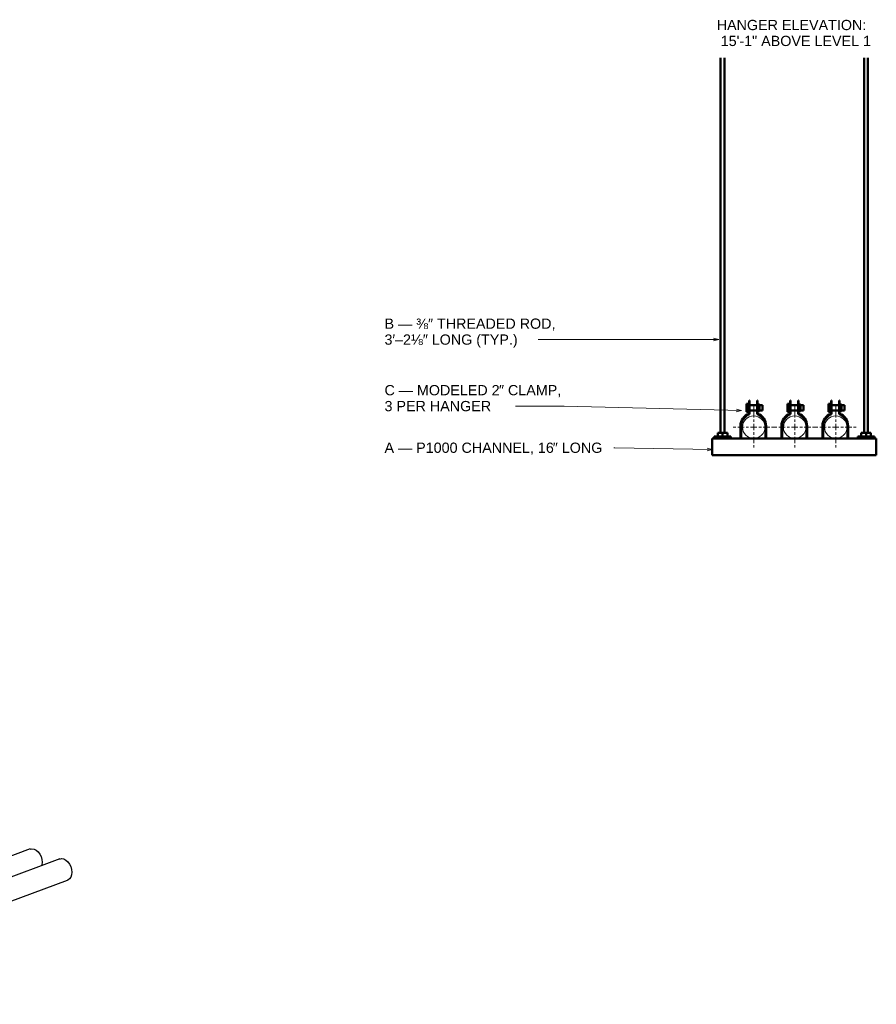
# Model space of a CAD drawing. Header units: inches. Extents: x 423 to 920, y -126 to 223.
# Tile 6 of 6: x 836 to 920, y 127 to 223. Entities that reach past the tile are written whole.
import ezdxf

# ---------------------------------------------------------------- set-up
doc = ezdxf.new("R2010")
doc.units = ezdxf.units.IN
doc.header["$MEASUREMENT"] = 0
doc.linetypes.add('Center', pattern=[1.25, 0.25, -0.1875, 0.625, -0.1875])
for name, color, linetype, lineweight in [('A-GENM', 13, 'Continuous', 9), ('E-POWR-CNDT', 130, 'Continuous', 30), ('E-POWR-CNTR', 130, 'Center', 18), ('E-POWR-RISE', 130, 'Continuous', 18), ('G-ANNO-TEXT', 231, 'Continuous', 9), ('S-BEAM', 12, 'Continuous', 9), ('S-COLS', 52, 'Continuous', 9), ('S-FSTN', 2, 'Continuous', 9)]:
    doc.layers.add(name, color=color, linetype=linetype, lineweight=lineweight)
doc.styles.add('Arial', font='arial.ttf', dxfattribs={"height": 1})
doc.styles.add('Arial_1', font='arial.ttf', dxfattribs={"height": 1})

# ---------------------------------------------------------------- blocks, each defined once
blk = doc.blocks.new('P1100 - Pipe and Rigid Steel Conduit Clamp - P1117 - 2_-1005113-SEC - Prefab Conduit Rack')
at = {"layer": 'A-GENM', "color": 253, "lineweight": 50}
for p, q in [((-693.208, 185.624), (-693.208, 186.023)), ((-693.208, 186.023), (-692.979, 186.023)), ((-693.208, 185.225), (-693.208, 185.624)), ((-693.208, 185.624), (-692.979, 185.624)), ((-692.979, 186.023), (-692.979, 185.624)), ((-692.962, 185.874), (-692.979, 185.874)), ((-692.979, 185.624), (-692.979, 185.225)), ((-692.917, 186.337), (-692.962, 186.337)), ((-692.962, 186.337), (-692.962, 186.037)), ((-692.962, 186.037), (-692.917, 186.037)), ((-692.962, 185.051), (-692.962, 186.037)), ((-692.917, 186.037), (-692.917, 186.337)), ((-692.917, 186.037), (-692.917, 185.001)), ((-692.167, 185.874), (-692.917, 185.874)), ((-692.122, 186.337), (-692.167, 186.337)), ((-692.167, 186.337), (-692.167, 186.037)), ((-692.122, 186.037), (-692.167, 186.037)), ((-692.167, 186.037), (-692.167, 185.001)), ((-692.122, 186.037), (-692.122, 186.337)), ((-692.122, 185.051), (-692.122, 186.037)), ((-691.653, 185.874), (-692.122, 185.874)), ((-692.104, 185.624), (-692.104, 185.937)), ((-692.104, 185.937), (-691.929, 185.937)), ((-692.104, 185.311), (-692.104, 185.624)), ((-691.929, 185.624), (-692.104, 185.624)), ((-691.929, 185.937), (-691.929, 185.624)), ((-691.929, 185.624), (-691.929, 185.311)), ((-691.653, 185.624), (-691.653, 185.874)), ((-691.653, 185.374), (-691.653, 185.624)), ((-693.208, 185.225), (-692.979, 185.225)), ((-692.979, 185.374), (-692.962, 185.374)), ((-692.917, 185.374), (-692.167, 185.374)), ((-692.122, 185.374), (-691.653, 185.374)), ((-692.104, 185.311), (-691.929, 185.311)), ((-693.792, 183.874), (-693.792, 182.626)), ((-693.729, 182.626), (-693.729, 183.874)), ((-691.354, 183.874), (-691.354, 182.626)), ((-691.292, 182.626), (-691.292, 183.874)), ((-693.792, 182.626), (-693.729, 182.626)), ((-691.354, 182.626), (-691.292, 182.626))]:
    blk.add_line(p, q, dxfattribs=at)
for radius, start, end in [(1.25, 109.63446, 180), (1.188, 108.40848, 180), (1.188, 0, 71.59152), (1.25, 0, 70.36554)]:
    blk.add_arc((-692.542, 183.874), radius, start, end, dxfattribs=at)
blk = doc.blocks.new('Vertical Rod - Rod-1167117-SEC - Prefab Conduit Rack')
at = {"layer": 'S-COLS', "color": 253, "lineweight": 50}
for p, q in [((-703.731, 219.784), (-703.731, 183.175)), ((-703.356, 183.175), (-703.356, 219.784))]:
    blk.add_line(p, q, dxfattribs=at)
blk = doc.blocks.new('P1060 Series Square Washer - P1064 - Rod Dia 1_2_-1004752-SEC - Prefab Conduit Rack')
at = {"layer": 'S-FSTN', "color": 253, "lineweight": 50}
for p, q in [((-690.354, 182.625), (-690.354, 182.844)), ((-690.354, 182.844), (-688.729, 182.844)), ((-688.729, 182.625), (-690.354, 182.625)), ((-688.729, 182.844), (-688.729, 182.625))]:
    blk.add_line(p, q, dxfattribs=at)
blk = doc.blocks.new('Hex_Nut - P1064 - Rod Dia 1_2_-1009258-SEC - Prefab Conduit Rack')
at = {"layer": 'S-FSTN', "color": 253, "lineweight": 50}
for p, q in [((-690.012, 183.175), (-689.542, 183.175)), ((-690.012, 182.844), (-690.012, 183.175)), ((-689.542, 183.175), (-689.071, 183.175)), ((-689.542, 182.844), (-689.542, 183.175)), ((-689.071, 182.844), (-689.071, 183.175))]:
    blk.add_line(p, q, dxfattribs=at)
blk = doc.blocks.new('Channel - Beam Loading - P1000-1009256-SEC - Prefab Conduit Rack')
at = {"layer": 'S-BEAM', "color": 253, "lineweight": 50}
for p, q in [((-688.542, 182.625), (-704.542, 182.625)), ((-704.542, 182.625), (-704.542, 182.427)), ((-688.542, 182.427), (-688.542, 182.625)), ((-704.542, 181.136), (-704.542, 182.427)), ((-688.542, 182.427), (-688.542, 181.136)), ((-704.542, 181.136), (-704.542, 181)), ((-704.542, 181), (-688.542, 181)), ((-688.542, 181), (-688.542, 181.136))]:
    blk.add_line(p, q, dxfattribs=at)

msp = doc.modelspace()

# ---------------------------------------------------------------- linework, layer by layer
at = {"layer": 'E-POWR-CNDT'}
for p, q in [((837.285, 142.591), (808.089, 131.821)), ((840.177, 141.617), (808.089, 129.781)), ((808.089, 127.439), (840.938, 139.556))]:
    msp.add_line(p, q, dxfattribs=at)
for points in [[(837.268, 142.584, 0), (837.459, 142.622, 0), (837.665, 142.588, 0)], [(837.665, 142.588, 0), (837.87, 142.484, 0), (838.062, 142.317, 0), (838.227, 142.098, 0), (838.353, 141.843, 0), (838.432, 141.568, 0), (838.459, 141.293, 0)], [(838.459, 141.293, 0), (838.432, 141.036, 0), (838.412, 140.959, 0)], [(840.16, 141.611, 0), (840.352, 141.649, 0), (840.557, 141.615, 0)], [(840.557, 141.615, 0), (840.763, 141.511, 0), (840.955, 141.343, 0), (841.119, 141.125, 0), (841.245, 140.869, 0), (841.325, 140.595, 0), (841.352, 140.32, 0)], [(841.352, 140.32, 0), (841.325, 140.063, 0), (841.245, 139.841, 0), (841.119, 139.671, 0), (840.955, 139.563, 0), (840.938, 139.556, 0)]]:
    msp.add_polyline3d(points, dxfattribs=at)
at = {"layer": 'E-POWR-CNTR'}
for p, q in [((907.869, 181.75), (907.869, 185.75)), ((911.869, 181.75), (911.869, 185.75)), ((915.869, 181.75), (915.869, 185.75)), ((905.869, 183.75), (909.869, 183.75)), ((909.869, 183.75), (913.869, 183.75)), ((913.869, 183.75), (917.869, 183.75))]:
    msp.add_line(p, q, dxfattribs=at)
at = {"layer": 'E-POWR-RISE'}
for centre, radius, start, end in [((907.869, 183.75), 1.098, 0, 180), ((911.869, 183.75), 1.098, 0, 180), ((915.869, 183.75), 1.098, 0, 180), ((907.869, 183.75), 1.098, 180, 0), ((911.869, 183.75), 1.099, 180, 0), ((915.869, 183.75), 1.098, 180, 0)]:
    msp.add_arc(centre, radius, start, end, dxfattribs=at)
at = {"layer": 'G-ANNO-TEXT', "color": 250}
for p, q in [((889.771, 192.285), (885.056, 192.285)), ((904.463, 192.285), (889.771, 192.285)), ((904.463, 192.285), (903.963, 192.419)), ((904.463, 192.285), (903.963, 192.151)), ((889.379, 185.798), (882.494, 185.798)), ((906.673, 185.357), (889.379, 185.798)), ((906.673, 185.357), (906.176, 185.503)), ((906.673, 185.357), (906.169, 185.235)), ((894.33, 181.734), (893.379, 181.734)), ((903.827, 181.563), (894.33, 181.734)), ((903.827, 181.563), (903.325, 181.438)), ((903.827, 181.563), (903.329, 181.706))]:
    msp.add_line(p, q, dxfattribs=at)

# ---------------------------------------------------------------- block references
at = {"layer": 'A-GENM', "color": 253, "lineweight": 50}
for p in [(1600.373, 0), (1604.373, 0), (1608.373, 0)]:
    msp.add_blockref('P1100 - Pipe and Rigid Steel Conduit Clamp - P1117 - 2_-1005113-SEC - Prefab Conduit Rack', p, dxfattribs=at)
at = {"layer": 'S-BEAM', "color": 253, "lineweight": 50}
msp.add_blockref('Channel - Beam Loading - P1000-1009256-SEC - Prefab Conduit Rack', (1608.373, 0), dxfattribs=at)
at = {"layer": 'S-COLS', "color": 253, "lineweight": 50}
for p in [(1608.373, 0), (1622.373, 0)]:
    msp.add_blockref('Vertical Rod - Rod-1167117-SEC - Prefab Conduit Rack', p, dxfattribs=at)
at = {"layer": 'S-FSTN', "color": 253, "lineweight": 50}
for name, p in [('P1060 Series Square Washer - P1064 - Rod Dia 1_2_-1004752-SEC - Prefab Conduit Rack', (1594.373, 0)), ('Hex_Nut - P1064 - Rod Dia 1_2_-1009258-SEC - Prefab Conduit Rack', (1594.373, 0)), ('P1060 Series Square Washer - P1064 - Rod Dia 1_2_-1004752-SEC - Prefab Conduit Rack', (1608.373, 0)), ('Hex_Nut - P1064 - Rod Dia 1_2_-1009258-SEC - Prefab Conduit Rack', (1608.373, 0))]:
    msp.add_blockref(name, p, dxfattribs=at)

# ---------------------------------------------------------------- texts
at = {"layer": 'G-ANNO-TEXT', "color": 7, "char_height": 1, "attachment_point": 1, "bg_fill": 3, "box_fill_scale": 1.25, "bg_fill_color": 256, "bg_fill_true_color": 13158600, "bg_fill_transparency": 0}
for s, insert, width, style in [('HANGER ELEVATION:', (904.263, 223.473), 17.54875, 'Arial'), (' 15\'-1" ABOVE LEVEL 1', (904.263, 221.92), 18.10425, 'Arial'), ('B ', (871.851, 194.337), 1.59075, 'Arial'), ('⅜″', (874.934, 194.337), 1.99475, 'Arial_1'), ('—', (873.163, 194.337), 1.67912, 'Arial'), ('3', (871.851, 192.785), 0.93425, 'Arial'), ('C ', (871.851, 187.85), 1.67912, 'Arial'), (' MODELED 2', (874.622, 187.85), 10.17575, 'Arial'), ('″', (883.017, 187.85), 0.59337, 'Arial'), ('—', (873.236, 187.85), 1.67912, 'Arial'), ('3 PER HANGER', (871.851, 186.298), 12.51137, 'Arial'), ('A ', (871.851, 182.234), 1.59075, 'Arial'), ('—', (873.163, 182.234), 1.67912, 'Arial'), (' P1000 CHANNEL, 16', (874.549, 182.234), 16.62712, 'Arial'), ('″', (888.267, 182.234), 0.59338, 'Arial')]:
    msp.add_mtext(s, dxfattribs=dict(at, insert=insert, width=width, style=style))

# ---------------------------------------------------------------- next in the draw order: texts
at = {"layer": 'G-ANNO-TEXT', "color": 7, "char_height": 1, "attachment_point": 1, "style": 'Arial', "bg_fill": 3, "box_fill_scale": 1.25, "bg_fill_color": 256, "bg_fill_true_color": 13158600, "bg_fill_transparency": 0}
for s, insert, width in [(' THREADED ROD, ', (876.58, 194.337), 14.83437), ('′–', (872.622, 192.785), 1.24988), (' CLAMP, ', (883.507, 187.85), 6.72912), (' LONG', (888.757, 182.234), 5.21412)]:
    msp.add_mtext(s, dxfattribs=dict(at, insert=insert, width=width))

# ---------------------------------------------------------------- next in the draw order: texts
at = {"layer": 'G-ANNO-TEXT', "color": 7, "insert": (873.653, 192.785), "char_height": 1, "width": 0.93425, "attachment_point": 1, "style": 'Arial', "bg_fill": 3, "box_fill_scale": 1.25, "bg_fill_color": 256, "bg_fill_true_color": 13158600, "bg_fill_transparency": 0}
msp.add_mtext('2', dxfattribs=at)

# ---------------------------------------------------------------- next in the draw order: texts
at = {"layer": 'G-ANNO-TEXT', "color": 7, "insert": (874.424, 192.785), "char_height": 1, "width": 1.99475, "attachment_point": 1, "style": 'Arial_1', "bg_fill": 3, "box_fill_scale": 1.25, "bg_fill_color": 256, "bg_fill_true_color": 13158600, "bg_fill_transparency": 0}
msp.add_mtext('⅛″', dxfattribs=at)

# ---------------------------------------------------------------- next in the draw order: texts
at = {"layer": 'G-ANNO-TEXT', "color": 7, "insert": (876.07, 192.785), "char_height": 1, "width": 10.504, "attachment_point": 1, "style": 'Arial', "bg_fill": 3, "box_fill_scale": 1.25, "bg_fill_color": 256, "bg_fill_true_color": 13158600, "bg_fill_transparency": 0}
msp.add_mtext(' LONG (TYP.)', dxfattribs=at)

doc.saveas('drawing.dxf')
